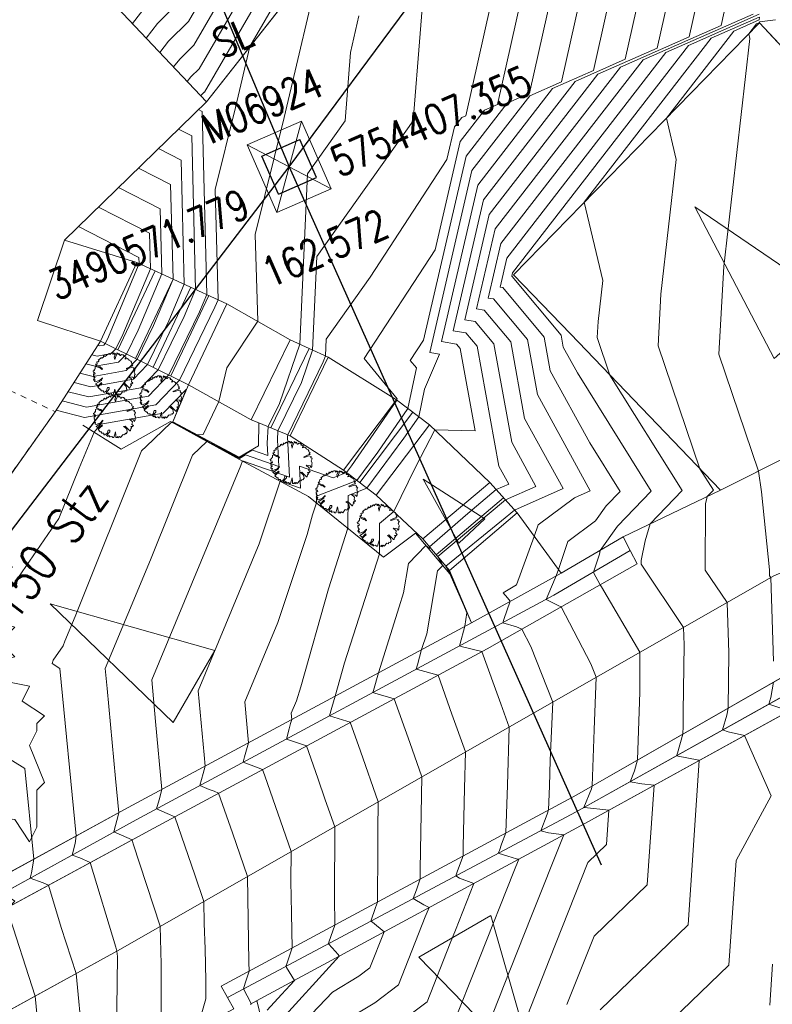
# Model space of a CAD drawing. Header units: metres. Extents: x 3490449 to 3490968, y 5754217 to 5754743.
# Tile 27 of 212: x 3490567 to 3490580, y 5754393 to 5754410. Entities that reach past the tile are written whole.
import ezdxf
from ezdxf.enums import TextEntityAlignment as Align

# ---------------------------------------------------------------- set-up
doc = ezdxf.new("R2010")
doc.units = ezdxf.units.M
doc.header["$LTSCALE"] = 0.25
doc.linetypes.add('Kartierung-07$0$AUSGEZOGEN', pattern=[0])
doc.linetypes.add('Kartierung-07$0$STRICHLINIE', pattern=[19.05, 12.7, -6.35])
for name, color, linetype, lineweight, true_color in [('Kartierung-07$0$$BRUCH', 7, 'Continuous', 18, 0x82563a), ('Kartierung-07$0$$HOEHEN_Haupt', 7, 'Continuous', 18, 0x82563a), ('Kartierung-07$0$$HOEHEN_Mittel', 7, 'Continuous', 18, 0x82563a), ('Kartierung-07$0$$P_INF_FL', 7, 'Kartierung-07$0$AUSGEZOGEN', 18, 0x82563a), ('Kartierung-07$0$$P_INF_H', 7, 'Kartierung-07$0$AUSGEZOGEN', 18, 0x82563a), ('Kartierung-07$0$$P_INF_NR', 7, 'Kartierung-07$0$AUSGEZOGEN', 18, 0x82563a), ('Kartierung-07$0$$P_INF_X', 7, 'Kartierung-07$0$AUSGEZOGEN', 18, 0x82563a), ('Kartierung-07$0$$P_INF_Y', 7, 'Continuous', 18, 0x82563a), ('Kartierung-07$0$$PKT_SL', 7, 'Continuous', 18, 0x82563a), ('Kartierung-07$0$B_Bau', 7, 'Continuous', 18, 0x82563a), ('Kartierung-07$0$B_Baum', 7, 'Continuous', 18, 0x82563a), ('Kartierung-07$0$B_Befestigt', 7, 'Continuous', 18, 0x82563a), ('Kartierung-07$0$B_Gelaendeknick', 7, 'Continuous', 18, 0x82563a), ('Kartierung-07$0$B_Haus_aus', 7, 'Kartierung-07$0$AUSGEZOGEN', 18, 0x82563a), ('Kartierung-07$0$B_Hecke', 7, 'Continuous', 18, 0x82563a), ('Kartierung-07$0$B_Mauer', 7, 'Kartierung-07$0$AUSGEZOGEN', 18, 0x82563a), ('Kartierung-07$0$B_Zaun', 7, 'Kartierung-07$0$AUSGEZOGEN', 18, 0x82563a), ('Kartierung-07$0$B_Zufahrt_Zugang', 7, 'Continuous', 18, 0x82563a), ('Kartierung-07$0$Hilfe_DGM', 7, 'Continuous', 18, 0x82563a), ('Kartierung-07$0$SYM_SL', 7, 'Kartierung-07$0$AUSGEZOGEN', 18, 0x82563a)]:
    doc.layers.add(name, color=color, linetype=linetype, lineweight=lineweight, true_color=true_color)
for name, color, linetype, true_color in [('Kartierung-07$0$B_MW-Leitung_Aus', 7, 'Continuous', 0x82563a), ('Kartierung-07$0$B_MW-Leitung_HA_Schrift_Aus', 7, 'Continuous', 0x82563a), ('Kartierung-07$0$B_Schachtschrift_MW_HA_Aus', 7, 'Continuous', 0x82563a)]:
    doc.layers.add(name, color=color, linetype=linetype, true_color=true_color)
doc.layers.add('Kartierung-07$0$B_MW-Schacht', color=7, linetype='Continuous')
doc.styles.add('Kartierung-07$0$STANDARD', font='romans.shx', dxfattribs={"width": 0.8})

# ---------------------------------------------------------------- blocks, each defined once
blk = doc.blocks.new('Kartierung-07$0$PKT_SL')
at = {"layer": 'Kartierung-07$0$SYM_SL'}
for p, q in [((-0.5, -0.5), (0.5, 0.5)), ((0.5, -0.5), (-0.5, 0.5)), ((0.5, 0.5), (-0.5, 0.5)), ((-0.5, 0.5), (-0.5, -0.5)), ((0.5, -0.5), (0.5, 0.5)), ((-0.5, -0.5), (0.5, -0.5))]:
    blk.add_line(p, q, dxfattribs=at)
at = {"layer": 'Kartierung-07$0$$P_INF_FL', "style": 'Kartierung-07$0$STANDARD'}
blk.add_attdef('CODE', text='', height=0.8, dxfattribs=at).set_placement((0, 1.7), align=Align.CENTER)
at = {"layer": 'Kartierung-07$0$$P_INF_H', "style": 'Kartierung-07$0$STANDARD'}
blk.add_attdef('H', text='', height=0.8, dxfattribs=at).set_placement((0, -1.4), align=Align.CENTER)
at = {"layer": 'Kartierung-07$0$$P_INF_NR', "style": 'Kartierung-07$0$STANDARD'}
blk.add_attdef('NR', text='', height=0.8, dxfattribs=at).set_placement((0, 0.7), align=Align.CENTER)
at = {"layer": 'Kartierung-07$0$$P_INF_X', "style": 'Kartierung-07$0$STANDARD'}
blk.add_attdef('X', text='', height=0.8, dxfattribs=at).set_placement((-0.9, -0.4), align=Align.RIGHT)
blk.add_attdef('Y', (0.7, -0.4), '', height=0.8, dxfattribs=at)
blk = doc.blocks.new('Kartierung-07$0$Zugang')
at = {"layer": 'Kartierung-07$0$B_Zufahrt_Zugang'}
for p, q in [((-0.3, -1.2), (0, 0)), ((0, 0), (0.3, -1.2)), ((-0.3, -1.2), (0.3, -1.2))]:
    blk.add_line(p, q, dxfattribs=at)
blk = doc.blocks.new('Kartierung-07$0$Zufahrt')
at = {"layer": 'Kartierung-07$0$B_Zufahrt_Zugang'}
for p, q in [((-0.7, -2.8), (0, 0)), ((0, 0), (0.7, -2.8)), ((-0.7, -2.8), (0.7, -2.8))]:
    blk.add_line(p, q, dxfattribs=at)
blk = doc.blocks.new('Kartierung-07$0$Hecke')
at = {"layer": 'Kartierung-07$0$B_Hecke'}
blk.add_lwpolyline([(-0.447, -0.197), (-0.472, -0.185), (-0.46, -0.147), (-0.472, -0.147), (-0.485, -0.16), (-0.497, -0.135), (-0.485, -0.122), (-0.485, -0.11), (-0.46, -0.085), (-0.485, -0.085), (-0.497, -0.06), (-0.485, -0.06), (-0.497, -0.035), (-0.497, -0.01), (-0.485, 0.003), (-0.485, -0.01), (-0.472, -0.01), (-0.46, 0.003), (-0.472, 0.04), (-0.497, 0.028), (-0.51, 0.065), (-0.472, 0.09), (-0.485, 0.103), (-0.46, 0.115), (-0.46, 0.14), (-0.46, 0.165), (-0.435, 0.178), (-0.36, 0.14), (-0.347, 0.153), (-0.297, 0.103), (-0.285, 0.115), (-0.335, 0.165), (-0.36, 0.165), (-0.435, 0.203), (-0.447, 0.228), (-0.422, 0.228), (-0.41, 0.24), (-0.422, 0.278), (-0.41, 0.29), (-0.385, 0.29), (-0.372, 0.303), (-0.372, 0.328), (-0.385, 0.328), (-0.322, 0.378), (-0.322, 0.39), (-0.297, 0.378), (-0.26, 0.403), (-0.26, 0.428), (-0.247, 0.44), (-0.222, 0.415), (-0.185, 0.44), (-0.197, 0.465), (-0.185, 0.465), (-0.16, 0.453), (-0.135, 0.478), (-0.122, 0.49), (-0.097, 0.465), (-0.085, 0.49), (-0.072, 0.503), (-0.035, 0.503), (-0.035, 0.465), (-0.022, 0.478), (0.003, 0.503), (0.003, 0.478), (0.015, 0.465), (0.028, 0.49), (0.028, 0.478), (0.003, 0.403), (0.015, 0.34), (0.028, 0.39), (0.065, 0.478), (0.065, 0.503), (0.09, 0.49), (0.09, 0.478), (0.103, 0.465), (0.115, 0.49), (0.128, 0.465), (0.14, 0.44), (0.153, 0.44), (0.178, 0.465), (0.203, 0.453), (0.215, 0.453), (0.24, 0.428), (0.228, 0.415), (0.253, 0.415), (0.278, 0.403), (0.29, 0.39), (0.265, 0.365), (0.265, 0.353), (0.315, 0.365), (0.353, 0.34), (0.353, 0.328), (0.403, 0.303), (0.415, 0.278), (0.415, 0.253), (0.453, 0.24), (0.428, 0.215), (0.453, 0.19), (0.403, 0.178), (0.29, 0.128), (0.303, 0.115), (0.415, 0.153), (0.478, 0.14), (0.465, 0.115), (0.503, 0.09), (0.49, 0.078), (0.49, 0.065), (0.478, 0.04), (0.503, -0.022), (0.49, -0.035), (0.49, -0.097), (0.478, -0.122), (0.453, -0.085), (0.353, -0.072), (0.378, -0.097), (0.403, -0.11), (0.428, -0.135), (0.415, -0.197), (0.453, -0.222), (0.428, -0.247), (0.39, -0.247), (0.415, -0.285), (0.39, -0.297), (0.378, -0.347), (0.365, -0.347), (0.253, -0.235), (0.215, -0.247), (0.253, -0.272), (0.29, -0.31), (0.303, -0.385), (0.278, -0.422), (0.253, -0.41), (0.24, -0.447), (0.203, -0.435), (0.14, -0.51), (0.115, -0.485), (0.078, -0.522), (0.078, -0.485), (0.053, -0.51), (0.028, -0.51), (0.028, -0.46), (0.015, -0.372), (-0.022, -0.51), (-0.047, -0.51), (-0.072, -0.485), (-0.11, -0.497), (-0.135, -0.497), (-0.122, -0.472), (-0.147, -0.46), (-0.16, -0.485), (-0.197, -0.46), (-0.122, -0.372), (-0.122, -0.335), (-0.16, -0.335), (-0.185, -0.41), (-0.235, -0.447), (-0.26, -0.447), (-0.26, -0.41), (-0.31, -0.41), (-0.322, -0.397), (-0.322, -0.372), (-0.347, -0.372), (-0.397, -0.322), (-0.347, -0.272), (-0.297, -0.235), (-0.31, -0.21), (-0.397, -0.297), (-0.41, -0.272), (-0.447, -0.247), (-0.31, -0.16), (-0.31, -0.135), (-0.285, -0.11), (-0.285, -0.097), (-0.36, -0.172), (-0.385, -0.172), (-0.447, -0.197)], dxfattribs=at)
blk = doc.blocks.new('Kartierung-07$0$B_Baum')
at = {"layer": 'Kartierung-07$0$B_Baum'}
blk.add_lwpolyline([(-0.4417, -0.1918), (-0.4667, -0.1793), (-0.4542, -0.1418), (-0.4667, -0.1418), (-0.4792, -0.1543), (-0.4917, -0.1293), (-0.4792, -0.1168), (-0.4792, -0.1043), (-0.4542, -0.0793), (-0.4792, -0.0793), (-0.4917, -0.0543), (-0.4792, -0.0543), (-0.4917, -0.0293), (-0.4917, -0.0043), (-0.4792, 0.0082), (-0.4792, -0.0043), (-0.4667, -0.0043), (-0.4542, 0.0082), (-0.4667, 0.0457), (-0.4917, 0.0332), (-0.5042, 0.0707), (-0.4667, 0.0957), (-0.4792, 0.1082), (-0.4542, 0.1207), (-0.4542, 0.1457), (-0.4542, 0.1707), (-0.4292, 0.1832), (-0.3542, 0.1457), (-0.3417, 0.1582), (-0.2917, 0.1082), (-0.2792, 0.1207), (-0.3292, 0.1707), (-0.3542, 0.1707), (-0.4292, 0.2082), (-0.4417, 0.2332), (-0.4167, 0.2332), (-0.4042, 0.2457), (-0.4167, 0.2832), (-0.4042, 0.2957), (-0.3792, 0.2957), (-0.3667, 0.3082), (-0.3667, 0.3332), (-0.3792, 0.3332), (-0.3167, 0.3832), (-0.3167, 0.3957), (-0.2917, 0.3832), (-0.2542, 0.4082), (-0.2542, 0.4332), (-0.2417, 0.4457), (-0.2167, 0.4207), (-0.1792, 0.4457), (-0.1917, 0.4707), (-0.1792, 0.4707), (-0.1542, 0.4582), (-0.1292, 0.4832), (-0.1167, 0.4957), (-0.0917, 0.4707), (-0.0792, 0.4957), (-0.0667, 0.5082), (-0.0292, 0.5082), (-0.0292, 0.4707), (-0.0167, 0.4832), (0.0083, 0.5082), (0.0083, 0.4832), (0.0208, 0.4707), (0.0333, 0.4957), (0.0333, 0.4832), (0.0083, 0.4082), (0.0208, 0.3457), (0.0333, 0.3957), (0.0708, 0.4832), (0.0708, 0.5082), (0.0958, 0.4957), (0.0958, 0.4832), (0.1083, 0.4707), (0.1208, 0.4957), (0.1333, 0.4707), (0.1458, 0.4457), (0.1583, 0.4457), (0.1833, 0.4707), (0.2083, 0.4582), (0.2208, 0.4582), (0.2458, 0.4332), (0.2333, 0.4207), (0.2583, 0.4207), (0.2833, 0.4082), (0.2958, 0.3957), (0.2708, 0.3707), (0.2708, 0.3582), (0.3208, 0.3707), (0.3583, 0.3457), (0.3583, 0.3332), (0.4083, 0.3082), (0.4208, 0.2832), (0.4208, 0.2582), (0.4583, 0.2457), (0.4333, 0.2207), (0.4583, 0.1957), (0.4083, 0.1832), (0.2958, 0.1332), (0.3083, 0.1207), (0.4208, 0.1582), (0.4833, 0.1457), (0.4708, 0.1207), (0.5083, 0.0957), (0.4958, 0.0832), (0.4958, 0.0707), (0.4833, 0.0457), (0.5083, -0.0168), (0.4958, -0.0293), (0.4958, -0.0918), (0.4833, -0.1168), (0.4583, -0.0793), (0.3583, -0.0668), (0.3833, -0.0918), (0.4083, -0.1043), (0.4333, -0.1293), (0.4208, -0.1918), (0.4583, -0.2168), (0.4333, -0.2418), (0.3958, -0.2418), (0.4208, -0.2793), (0.3958, -0.2918), (0.3833, -0.3418), (0.3708, -0.3418), (0.2583, -0.2293), (0.2208, -0.2418), (0.2583, -0.2668), (0.2958, -0.3043), (0.3083, -0.3793), (0.2833, -0.4168), (0.2583, -0.4043), (0.2458, -0.4418), (0.2083, -0.4293), (0.1458, -0.5043), (0.1208, -0.4793), (0.0833, -0.5168), (0.0833, -0.4793), (0.0583, -0.5043), (0.0333, -0.5043), (0.0333, -0.4543), (0.0208, -0.3668), (-0.0167, -0.5043), (-0.0417, -0.5043), (-0.0667, -0.4793), (-0.1042, -0.4918), (-0.1292, -0.4918), (-0.1167, -0.4668), (-0.1417, -0.4543), (-0.1542, -0.4793), (-0.1917, -0.4543), (-0.1167, -0.3668), (-0.1167, -0.3293), (-0.1542, -0.3293), (-0.1792, -0.4043), (-0.2292, -0.4418), (-0.2542, -0.4418), (-0.2542, -0.4043), (-0.3042, -0.4043), (-0.3167, -0.3918), (-0.3167, -0.3668), (-0.3417, -0.3668), (-0.3917, -0.3168), (-0.3417, -0.2668), (-0.2917, -0.2293), (-0.3042, -0.2043), (-0.3917, -0.2918), (-0.4042, -0.2668), (-0.4417, -0.2418), (-0.3042, -0.1543), (-0.3042, -0.1293), (-0.2792, -0.1043), (-0.2792, -0.0918), (-0.3542, -0.1668), (-0.3792, -0.1668), (-0.4417, -0.1918)], dxfattribs=at)

msp = doc.modelspace()

# ---------------------------------------------------------------- linework, layer by layer
at = {"layer": 'Kartierung-07$0$$BRUCH', "ltscale": 0.02}
for p, q in [((3490570.382, 5754408.454), (3490576.151, 5754415.775)), ((3490575.559, 5754405.533), (3490579.71, 5754409.784)), ((3490579.71, 5754409.784), (3490582.253, 5754407.056)), ((3490567.53, 5754404.764), (3490567.99, 5754406.115)), ((3490567.99, 5754406.115), (3490569.207, 5754405.741)), ((3490569.207, 5754405.741), (3490568.594, 5754404.412)), ((3490569.207, 5754405.741), (3490570.727, 5754405.045)), ((3490575.559, 5754405.533), (3490576.522, 5754404.537)), ((3490570.079, 5754403.678), (3490570.727, 5754405.045)), ((3490570.727, 5754405.045), (3490571.793, 5754404.437)), ((3490568.594, 5754404.412), (3490567.53, 5754404.764)), ((3490570.079, 5754403.678), (3490568.594, 5754404.412)), ((3490571.793, 5754404.437), (3490571.139, 5754403.086)), ((3490571.793, 5754404.437), (3490572.435, 5754404.142)), ((3490576.522, 5754404.537), (3490579.053, 5754401.897)), ((3490572.435, 5754404.142), (3490571.793, 5754402.815)), ((3490573.586, 5754403.421), (3490572.435, 5754404.142)), ((3490569.817, 5754403.05), (3490570.079, 5754403.678)), ((3490571.139, 5754403.086), (3490570.079, 5754403.678)), ((3490579.053, 5754401.897), (3490582.633, 5754403.697)), ((3490572.694, 5754402.235), (3490573.586, 5754403.421)), ((3490573.586, 5754403.421), (3490574.143, 5754403.003)), ((3490567.832, 5754403.223), (3490564.443, 5754398.446)), ((3490568.943, 5754402.593), (3490569.774, 5754403.059)), ((3490569.774, 5754403.059), (3490570.937, 5754402.418)), ((3490571.267, 5754403.035), (3490571.139, 5754403.086)), ((3490568.296, 5754402.997), (3490568.943, 5754402.593)), ((3490570.936, 5754402.454), (3490569.817, 5754403.05)), ((3490571.259, 5754402.644), (3490571.267, 5754403.035)), ((3490571.793, 5754402.815), (3490571.267, 5754403.035)), ((3490574.143, 5754403.003), (3490573.243, 5754401.816)), ((3490574.143, 5754403.003), (3490575.164, 5754402.029)), ((3490571.793, 5754402.815), (3490572.694, 5754402.235)), ((3490571.259, 5754402.644), (3490570.936, 5754402.454)), ((3490570.937, 5754402.418), (3490572.105, 5754401.794)), ((3490573.243, 5754401.816), (3490572.694, 5754402.235)), ((3490574.035, 5754401.078), (3490575.164, 5754402.029)), ((3490575.164, 5754402.029), (3490575.621, 5754401.514)), ((3490577.413, 5754401.111), (3490579.053, 5754401.897)), ((3490572.105, 5754401.794), (3490573.368, 5754400.769)), ((3490574.035, 5754401.078), (3490573.243, 5754401.816)), ((3490575.621, 5754401.514), (3490574.483, 5754400.54)), ((3490575.621, 5754401.514), (3490576.364, 5754400.498)), ((3490573.368, 5754400.769), (3490573.911, 5754401.174)), ((3490573.911, 5754401.174), (3490574.485, 5754400.487)), ((3490574.483, 5754400.54), (3490574.035, 5754401.078)), ((3490577.413, 5754401.111), (3490576.364, 5754400.498)), ((3490577.532, 5754400.879), (3490577.413, 5754401.111)), ((3490576.242, 5754400.125), (3490577.532, 5754400.879)), ((3490577.648, 5754400.653), (3490577.532, 5754400.879)), ((3490577.648, 5754400.653), (3490575.118, 5754399.223)), ((3490577.648, 5754400.653), (3490575.118, 5754399.223)), ((3490579.944, 5754400.448), (3490568.935, 5754394.155)), ((3490574.483, 5754400.54), (3490574.852, 5754399.66)), ((3490574.852, 5754399.66), (3490574.485, 5754400.487)), ((3490574.852, 5754399.66), (3490576.364, 5754400.498)), ((3490574.852, 5754399.66), (3490576.364, 5754400.498)), ((3490569.197, 5754396.336), (3490576.242, 5754400.125)), ((3490569.061, 5754396.541), (3490574.852, 5754399.66)), ((3490569.061, 5754396.541), (3490574.852, 5754399.66)), ((3490575.118, 5754399.223), (3490569.493, 5754396.197)), ((3490575.118, 5754399.223), (3490569.493, 5754396.197)), ((3490576.63, 5754396.758), (3490580.411, 5754398.925)), ((3490576.63, 5754396.758), (3490580.411, 5754398.925)), ((3490580.508, 5754398.646), (3490576.616, 5754396.469)), ((3490580.665, 5754398.424), (3490576.764, 5754396.275)), ((3490570.628, 5754393.527), (3490576.63, 5754396.758)), ((3490570.628, 5754393.527), (3490576.63, 5754396.758)), ((3490564.182, 5754393.876), (3490569.061, 5754396.541)), ((3490564.182, 5754393.876), (3490569.061, 5754396.541)), ((3490570.735, 5754393.336), (3490576.616, 5754396.469)), ((3490563.943, 5754393.444), (3490569.197, 5754396.336)), ((3490576.764, 5754396.275), (3490571.229, 5754393.28)), ((3490569.493, 5754396.197), (3490564.057, 5754393.245)), ((3490569.493, 5754396.197), (3490564.057, 5754393.245)), ((3490568.935, 5754394.155), (3490564.979, 5754391.979)), ((3490570.735, 5754393.336), (3490570.628, 5754393.527)), ((3490570.842, 5754393.144), (3490570.735, 5754393.336)), ((3490571.126, 5754393.222), (3490571.229, 5754393.28))]:
    msp.add_line(p, q, dxfattribs=at)
at = {"layer": 'Kartierung-07$0$$HOEHEN_Haupt', "ltscale": 0.02}
for points in [[(3490580.182, 5754433.484), (3490580.118, 5754433.383), (3490580.025, 5754433.237), (3490579.803, 5754432.886), (3490578.072, 5754427.781), (3490577.876, 5754427.479), (3490577.567, 5754427.036), (3490576.557, 5754424.893), (3490576.212, 5754424.4), (3490574.688, 5754421.321), (3490574.61, 5754421.21), (3490574.475, 5754421.02), (3490574.305, 5754420.778), (3490574.204, 5754418.291), (3490574.06, 5754417.573), (3490574.045, 5754416.075), (3490570.169, 5754409.409), (3490570.168, 5754409.409), (3490569.931, 5754409.173), (3490569.931, 5754409.173), (3490569.828, 5754409.04)], [(3490571.548, 5754392.851), (3490572.622, 5754394.034), (3490572.606, 5754394.06), (3490572.503, 5754394.175), (3490572.44, 5754394.244), (3490572.449, 5754394.27), (3490572.547, 5754394.56), (3490572.54, 5754395.029), (3490572.546, 5754396.219), (3490572.387, 5754396.675), (3490572.259, 5754397.04), (3490572.069, 5754397.583), (3490571.868, 5754397.65), (3490571.73, 5754397.698), (3490571.779, 5754397.873), (3490571.802, 5754397.959), (3490571.821, 5754398.028), (3490571.811, 5754398.135), (3490571.899, 5754398.345), (3490571.976, 5754398.577), (3490572.441, 5754400.234), (3490572.768, 5754401.256), (3490572.77, 5754401.807), (3490573.09, 5754401.933), (3490573.714, 5754402.776), (3490573.964, 5754403.138), (3490574.062, 5754403.604), (3490574.315, 5754404.196), (3490574.149, 5754404.222), (3490574.86, 5754407.291), (3490575.836, 5754408.552), (3490576.371, 5754408.788), (3490577.449, 5754413.613)], [(3490575.068, 5754392.698), (3490575.336, 5754393.375), (3490575.395, 5754393.525), (3490575.867, 5754394.715), (3490576.408, 5754396.082), (3490576.15, 5754396.113), (3490576.021, 5754396.152), (3490576.128, 5754396.431), (3490576.154, 5754396.502), (3490576.167, 5754396.903), (3490576.181, 5754397.34), (3490576.223, 5754398.321), (3490575.854, 5754399.262), (3490575.701, 5754399.552), (3490575.614, 5754399.594), (3490575.381, 5754399.662), (3490575.4, 5754399.716), (3490575.508, 5754400.023), (3490575.46, 5754400.082), (3490575.39, 5754400.168), (3490575.61, 5754400.298), (3490575.913, 5754401.114), (3490575.98, 5754401.313), (3490576.591, 5754401.768), (3490576.857, 5754401.886), (3490575.966, 5754403.51), (3490575.797, 5754404.441), (3490575.225, 5754405.126), (3490575.136, 5754405.14), (3490575.349, 5754406.06), (3490577.748, 5754409.16), (3490579.063, 5754409.74), (3490579.27, 5754410.668)], [(3490572.953, 5754409.901), (3490572.814, 5754409.283), (3490572.722, 5754408.13), (3490572.088, 5754407.236), (3490571.958, 5754404.361), (3490571.612, 5754403.362), (3490571.421, 5754402.97), (3490571.408, 5754402.692), (3490571.418, 5754402.484), (3490571.159, 5754402.574), (3490570.936, 5754402.442), (3490570.569, 5754402.637), (3490570.368, 5754402.744), (3490570.351, 5754402.753), (3490569.808, 5754403.04), (3490569.803, 5754403.043), (3490569.798, 5754403.046), (3490569.784, 5754403.033), (3490569.365, 5754402.636), (3490569.287, 5754402.563), (3490568.165, 5754399.765), (3490567.994, 5754399.35), (3490567.963, 5754399.273), (3490567.794, 5754399.027), (3490567.777, 5754398.973), (3490567.911, 5754398.889), (3490568.186, 5754396.063), (3490568.165, 5754395.936), (3490568.115, 5754395.74), (3490568.244, 5754395.695), (3490568.423, 5754395.616), (3490568.852, 5754394.185), (3490568.873, 5754394.121), (3490568.882, 5754394.028), (3490568.861, 5754392.285)], [(3490579.95, 5754399.011), (3490579.9, 5754400.423), (3490579.879, 5754400.454), (3490579.88, 5754400.553), (3490579.746, 5754401.869), (3490579.697, 5754402.221), (3490579.028, 5754404.193), (3490579.107, 5754405.673), (3490579.549, 5754409.519), (3490579.53, 5754409.599), (3490579.66, 5754409.768), (3490579.71, 5754409.79), (3490579.71, 5754409.799), (3490579.979, 5754409.834)], [(3490569.573, 5754407.663), (3490569.955, 5754407.469), (3490570.008, 5754405.374), (3490569.747, 5754404.754), (3490569.389, 5754404.019), (3490569.152, 5754403.772), (3490568.432, 5754403.644), (3490568.148, 5754403.717)], [(3490567.794, 5754399.027), (3490567.794, 5754399.027)], [(3490580.121, 5754398.202), (3490579.868, 5754398.288), (3490579.901, 5754398.4), (3490579.945, 5754398.658)], [(3490579.883, 5754393.208), (3490579.93, 5754393.902)]]:
    msp.add_lwpolyline(points, dxfattribs=at)
at = {"layer": 'Kartierung-07$0$$HOEHEN_Mittel', "ltscale": 0.02}
for points in [[(3490569.134, 5754409.772), (3490569.368, 5754410.073), (3490569.368, 5754410.073), (3490569.902, 5754410.603), (3490569.902, 5754410.603), (3490573.157, 5754416.202), (3490573.178, 5754418.331), (3490573.23, 5754418.59), (3490573.297, 5754420.215), (3490573.55, 5754420.945), (3490573.748, 5754421.406), (3490574.778, 5754424.923), (3490575.045, 5754425.463), (3490575.071, 5754425.499), (3490576.389, 5754428.296), (3490576.424, 5754428.346), (3490576.446, 5754428.38), (3490576.822, 5754429.489), (3490577.995, 5754432.322), (3490578.346, 5754433.499), (3490578.259, 5754434.225), (3490578.318, 5754434.27)], [(3490569.365, 5754409.528), (3490569.556, 5754409.773), (3490569.556, 5754409.773), (3490569.99, 5754410.205), (3490569.991, 5754410.205), (3490573.453, 5754416.159), (3490573.472, 5754418.078), (3490573.555, 5754418.491), (3490573.66, 5754421.071), (3490573.727, 5754421.264), (3490573.78, 5754421.386), (3490574.052, 5754422.317), (3490575.434, 5754425.109), (3490575.566, 5754425.297), (3490576.782, 5754427.876), (3490576.908, 5754428.057), (3490576.988, 5754428.181), (3490578.354, 5754432.207), (3490578.798, 5754433.28), (3490578.931, 5754433.726), (3490578.898, 5754434.001), (3490578.92, 5754434.018)], [(3490579.539, 5754433.758), (3490579.521, 5754433.73), (3490579.495, 5754433.689), (3490579.433, 5754433.59), (3490577.53, 5754427.981), (3490577.392, 5754427.768), (3490577.175, 5754427.456), (3490576.062, 5754425.095), (3490575.823, 5754424.754), (3490574.141, 5754421.356), (3490574.111, 5754421.313), (3490574.058, 5754421.239), (3490573.992, 5754421.145), (3490573.879, 5754418.391), (3490573.766, 5754417.826), (3490573.749, 5754416.117), (3490570.08, 5754409.807), (3490570.079, 5754409.807), (3490569.744, 5754409.473), (3490569.744, 5754409.473), (3490569.597, 5754409.284)], [(3490580.826, 5754433.21), (3490580.715, 5754433.036), (3490580.556, 5754432.784), (3490580.174, 5754432.182), (3490578.614, 5754427.582), (3490578.36, 5754427.191), (3490577.96, 5754426.616), (3490577.053, 5754424.691), (3490576.601, 5754424.045), (3490575.235, 5754421.285), (3490575.109, 5754421.107), (3490574.893, 5754420.801), (3490574.619, 5754420.412), (3490574.528, 5754418.191), (3490574.353, 5754417.321), (3490574.341, 5754416.033), (3490570.258, 5754409.011), (3490570.257, 5754409.011), (3490570.119, 5754408.874), (3490570.119, 5754408.874), (3490570.059, 5754408.796)], [(3490581.469, 5754432.937), (3490581.312, 5754432.689), (3490581.086, 5754432.332), (3490580.545, 5754431.477), (3490579.156, 5754427.382), (3490578.843, 5754426.902), (3490578.353, 5754426.195), (3490577.548, 5754424.489), (3490576.99, 5754423.691), (3490575.781, 5754421.25), (3490575.608, 5754421.004), (3490575.31, 5754420.582), (3490574.932, 5754420.045), (3490574.852, 5754418.091), (3490574.647, 5754417.068), (3490574.636, 5754415.991), (3490570.347, 5754408.613), (3490570.346, 5754408.613), (3490570.307, 5754408.574), (3490570.307, 5754408.574), (3490570.29, 5754408.552)], [(3490574.932, 5754415.949), (3490571.115, 5754409.385), (3490570.874, 5754408.354), (3490570.532, 5754406.972), (3490570.579, 5754405.113), (3490570.525, 5754404.985), (3490569.925, 5754403.754), (3490569.528, 5754403.341), (3490568.323, 5754403.126), (3490567.848, 5754403.248)], [(3490571.128, 5754393.216), (3490571.131, 5754393.224), (3490571.137, 5754393.228), (3490571.133, 5754393.244), (3490571.007, 5754393.481), (3490571.038, 5754393.578), (3490571.104, 5754393.783), (3490571.099, 5754393.935), (3490571.075, 5754395.378), (3490570.821, 5754396.113), (3490570.588, 5754396.786), (3490570.51, 5754396.816), (3490570.429, 5754396.849), (3490570.27, 5754396.913), (3490570.327, 5754397.117), (3490570.361, 5754397.241), (3490570.343, 5754397.434), (3490570.244, 5754398.512), (3490571.274, 5754400.99), (3490571.626, 5754402.05), (3490571.968, 5754401.932), (3490571.95, 5754402.301), (3490572.522, 5754402.106), (3490572.747, 5754402.194), (3490572.831, 5754402.308), (3490573.593, 5754403.415), (3490573.599, 5754403.442), (3490573.041, 5754404.118), (3490574.241, 5754405.956), (3490574.664, 5754407.783), (3490575.071, 5754408.309), (3490575.294, 5754408.407), (3490576.675, 5754414.587)], [(3490571.409, 5754393.122), (3490571.648, 5754393.385), (3490571.865, 5754393.624), (3490571.733, 5754393.844), (3490571.724, 5754393.863), (3490571.726, 5754393.87), (3490571.754, 5754393.956), (3490571.82, 5754394.156), (3490571.826, 5754394.172), (3490571.816, 5754394.76), (3490571.808, 5754395.298), (3490571.81, 5754395.799), (3490571.366, 5754397.077), (3490571.329, 5754397.184), (3490571.226, 5754397.221), (3490571, 5754397.306), (3490571.025, 5754397.396), (3490571.091, 5754397.634), (3490571.027, 5754398.324), (3490571.586, 5754399.667), (3490572.079, 5754401.151), (3490572.172, 5754401.482), (3490572.238, 5754401.686), (3490572.238, 5754401.797), (3490572.919, 5754402.063), (3490573.273, 5754402.542), (3490573.778, 5754403.277), (3490573.923, 5754403.961), (3490573.818, 5754404.088), (3490574.043, 5754404.432), (3490574.762, 5754407.537), (3490575.453, 5754408.431), (3490575.832, 5754408.598), (3490577.085, 5754414.202)], [(3490571.458, 5754392.323), (3490572.507, 5754393.427), (3490572.952, 5754393.694), (3490573.138, 5754393.835), (3490573.379, 5754394.444), (3490573.186, 5754394.607), (3490573.156, 5754394.626), (3490573.235, 5754394.856), (3490573.268, 5754394.948), (3490573.272, 5754395.835), (3490573.273, 5754396.16), (3490573.281, 5754396.639), (3490572.981, 5754397.492), (3490572.809, 5754397.981), (3490572.753, 5754397.998), (3490572.46, 5754398.091), (3490572.498, 5754398.229), (3490572.552, 5754398.421), (3490572.71, 5754398.985), (3490573.299, 5754400.825), (3490573.3, 5754401.336), (3490573.543, 5754401.536), (3490573.91, 5754402.285), (3490574.233, 5754402.917), (3490574.916, 5754402.898), (3490574.664, 5754404.29), (3490574.601, 5754404.365), (3490574.347, 5754404.406), (3490574.958, 5754407.044), (3490576.218, 5754408.674), (3490576.909, 5754408.979), (3490577.813, 5754413.024)], [(3490572.27, 5754392.678), (3490573.221, 5754393.249), (3490573.621, 5754393.551), (3490574.074, 5754394.696), (3490574.137, 5754394.853), (3490574.048, 5754394.898), (3490573.872, 5754395.007), (3490573.923, 5754395.152), (3490573.99, 5754395.337), (3490573.99, 5754395.504), (3490574.017, 5754397.06), (3490573.812, 5754397.641), (3490573.549, 5754398.379), (3490573.222, 5754398.474), (3490573.19, 5754398.484), (3490573.2, 5754398.517), (3490573.282, 5754398.814), (3490573.633, 5754399.931), (3490573.707, 5754400.168), (3490573.792, 5754400.662), (3490573.937, 5754400.811), (3490574.085, 5754400.965), (3490574.145, 5754400.912), (3490574.147, 5754400.944), (3490574.75, 5754401.472), (3490575.27, 5754401.909), (3490575.481, 5754402.002), (3490575.314, 5754402.306), (3490574.947, 5754404.328), (3490574.757, 5754404.555), (3490574.544, 5754404.589), (3490575.056, 5754406.798), (3490576.601, 5754408.795), (3490577.448, 5754409.169), (3490578.178, 5754412.435)], [(3490573.491, 5754392.804), (3490574.103, 5754393.266), (3490574.495, 5754394.256), (3490574.581, 5754394.474), (3490574.894, 5754395.263), (3490574.653, 5754395.353), (3490574.589, 5754395.389), (3490574.618, 5754395.472), (3490574.711, 5754395.725), (3490574.714, 5754395.885), (3490574.734, 5754396.861), (3490574.752, 5754397.48), (3490574.524, 5754398.117), (3490574.289, 5754398.777), (3490573.943, 5754398.87), (3490573.92, 5754398.876), (3490573.941, 5754398.952), (3490574.012, 5754399.208), (3490574.097, 5754399.476), (3490574.28, 5754400.539), (3490574.367, 5754400.628), (3490574.327, 5754400.712), (3490574.284, 5754400.779), (3490574.427, 5754400.896), (3490575.424, 5754401.736), (3490575.94, 5754401.963), (3490575.531, 5754402.707), (3490575.23, 5754404.366), (3490574.913, 5754404.746), (3490574.741, 5754404.773), (3490575.154, 5754406.552), (3490576.983, 5754408.917), (3490577.986, 5754409.36), (3490578.542, 5754411.846)], [(3490574.585, 5754392.982), (3490574.915, 5754393.816), (3490574.988, 5754394), (3490575.568, 5754395.464), (3490575.651, 5754395.673), (3490575.612, 5754395.677), (3490575.466, 5754395.722), (3490575.305, 5754395.771), (3490575.323, 5754395.819), (3490575.361, 5754395.923), (3490575.432, 5754396.113), (3490575.459, 5754396.922), (3490575.487, 5754397.901), (3490575.347, 5754398.292), (3490575.029, 5754399.175), (3490574.679, 5754399.262), (3490574.65, 5754399.269), (3490574.656, 5754399.29), (3490574.742, 5754399.601), (3490574.777, 5754399.83), (3490574.66, 5754400.104), (3490574.605, 5754400.233), (3490574.484, 5754400.517), (3490574.42, 5754400.615), (3490575.36, 5754401.379), (3490575.578, 5754401.563), (3490576.398, 5754401.925), (3490575.748, 5754403.108), (3490575.514, 5754404.403), (3490575.069, 5754404.936), (3490574.939, 5754404.957), (3490575.252, 5754406.306), (3490577.366, 5754409.039), (3490578.525, 5754409.55), (3490578.906, 5754411.257)], [(3490569.616, 5754392.7), (3490569.62, 5754393.901), (3490569.604, 5754394.538), (3490569.148, 5754395.928), (3490569.127, 5754395.998), (3490568.859, 5754396.117), (3490568.822, 5754396.13), (3490568.899, 5754396.432), (3490568.903, 5754396.455), (3490568.847, 5754397.035), (3490568.706, 5754398.554), (3490568.676, 5754398.889), (3490569.437, 5754400.72), (3490570.146, 5754402.487), (3490570.391, 5754402.719), (3490570.761, 5754402.523), (3490570.937, 5754402.43), (3490571.043, 5754402.493), (3490571.601, 5754402.3), (3490571.58, 5754402.747), (3490571.587, 5754402.901), (3490571.983, 5754403.713), (3490572.173, 5754404.262), (3490572.244, 5754405.842), (3490573.87, 5754408.133), (3490574.104, 5754411.087)], [(3490566.03, 5754398.722), (3490567.892, 5754401.42), (3490568.236, 5754402.268), (3490568.486, 5754402.878), (3490568.601, 5754403.01), (3490569.654, 5754403.197), (3490570.04, 5754403.599), (3490569.815, 5754403.05), (3490569.816, 5754403.05), (3490570.224, 5754402.833), (3490570.326, 5754402.84), (3490570.591, 5754403.392), (3490570.728, 5754403.965), (3490571.248, 5754404.748), (3490571.205, 5754406.214), (3490571.693, 5754408.188), (3490571.693, 5754408.188), (3490572.338, 5754410.936)], [(3490570.291, 5754393.039), (3490570.371, 5754393.317), (3490570.372, 5754393.622), (3490570.359, 5754394.16), (3490570.346, 5754394.584), (3490570.34, 5754394.958), (3490570.184, 5754395.409), (3490569.848, 5754396.388), (3490569.717, 5754396.442), (3490569.54, 5754396.521), (3490569.582, 5754396.671), (3490569.631, 5754396.848), (3490569.525, 5754397.994), (3490569.46, 5754398.7), (3490570.962, 5754402.312), (3490570.988, 5754402.391), (3490571.785, 5754402.116), (3490571.752, 5754402.802), (3490571.753, 5754402.832), (3490572.353, 5754404.065), (3490572.388, 5754404.164), (3490572.401, 5754404.449), (3490573.142, 5754405.493), (3490574.439, 5754407.48), (3490574.566, 5754408.029), (3490574.688, 5754408.187), (3490574.756, 5754408.217), (3490575.171, 5754410.075)], [(3490579.602, 5754409.931), (3490578.13, 5754409.282), (3490575.447, 5754405.814), (3490575.334, 5754405.324), (3490575.381, 5754405.316), (3490576.08, 5754404.478), (3490576.183, 5754403.911), (3490576.848, 5754402.699), (3490577.362, 5754401.878), (3490577.126, 5754401.634), (3490576.946, 5754401.381), (3490576.479, 5754401.034), (3490576.319, 5754400.559), (3490576.279, 5754400.451), (3490576.203, 5754400.269), (3490576.111, 5754400.054), (3490576.313, 5754399.951), (3490576.363, 5754399.927), (3490576.869, 5754398.968), (3490576.958, 5754398.741), (3490576.92, 5754397.853), (3490576.89, 5754396.907), (3490576.876, 5754396.86), (3490576.749, 5754396.543), (3490576.761, 5754396.541), (3490577.169, 5754396.498), (3490577.129, 5754395.916), (3490576.818, 5754395.616), (3490576.165, 5754393.966), (3490575.802, 5754393.05)], [(3490579.705, 5754409.929), (3490578.513, 5754409.403), (3490575.545, 5754405.567), (3490575.531, 5754405.507), (3490575.537, 5754405.506), (3490576.363, 5754404.516), (3490576.4, 5754404.312), (3490576.639, 5754403.877), (3490577.885, 5754401.884), (3490577.314, 5754401.292), (3490577.021, 5754400.882), (3490577.012, 5754400.819), (3490576.911, 5754400.516), (3490576.911, 5754400.507), (3490577.025, 5754400.301), (3490577.047, 5754400.267), (3490577.694, 5754399.162), (3490577.691, 5754398.487), (3490577.654, 5754397.345), (3490577.601, 5754397.16), (3490577.529, 5754396.979), (3490577.726, 5754396.94), (3490577.932, 5754396.918), (3490577.817, 5754395.239), (3490576.921, 5754394.373), (3490576.463, 5754393.217)], [(3490577.024, 5754393.13), (3490578.506, 5754394.562), (3490578.695, 5754397.339), (3490578.69, 5754397.34), (3490578.309, 5754397.416), (3490578.326, 5754397.46), (3490578.417, 5754397.782), (3490578.422, 5754397.918), (3490578.423, 5754398.156), (3490578.439, 5754399.291), (3490578.429, 5754399.582), (3490577.713, 5754400.647), (3490577.713, 5754400.711), (3490577.78, 5754401.045), (3490577.866, 5754401.328), (3490578.409, 5754401.89), (3490577.189, 5754403.841), (3490576.974, 5754404.475), (3490576.988, 5754404.742), (3490577.068, 5754405.435), (3490576.753, 5754406.756), (3490578.895, 5754409.525), (3490579.707, 5754409.883)], [(3490577.126, 5754391.888), (3490579.194, 5754393.885), (3490579.315, 5754395.648), (3490579.911, 5754396.738), (3490579.459, 5754397.76), (3490579.183, 5754397.82), (3490579.088, 5754397.852), (3490579.161, 5754398.101), (3490579.181, 5754398.22), (3490579.195, 5754399.151), (3490579.164, 5754400.002), (3490578.796, 5754400.55), (3490578.802, 5754401.675), (3490578.815, 5754401.738), (3490578.831, 5754401.791), (3490578.933, 5754401.896), (3490578.704, 5754402.261), (3490578.001, 5754404.334), (3490578.047, 5754405.207), (3490578.308, 5754407.477), (3490578.141, 5754408.177), (3490579.278, 5754409.647), (3490579.708, 5754409.836), (3490579.709, 5754409.879)], [(3490570.247, 5754408.322), (3490570.311, 5754408.29), (3490570.388, 5754405.2), (3490570.266, 5754404.908), (3490569.747, 5754403.842), (3490569.403, 5754403.485), (3490568.36, 5754403.299), (3490567.948, 5754403.404)], [(3490570.874, 5754408.354), (3490570.874, 5754408.354)], [(3490569.91, 5754407.993), (3490570.133, 5754407.879), (3490570.198, 5754405.287), (3490570.006, 5754404.831), (3490569.568, 5754403.931), (3490569.277, 5754403.628), (3490568.396, 5754403.472), (3490568.048, 5754403.56)], [(3490569.237, 5754407.334), (3490569.778, 5754407.059), (3490569.818, 5754405.461), (3490569.488, 5754404.677), (3490569.211, 5754404.107), (3490569.027, 5754403.916), (3490568.469, 5754403.817), (3490568.249, 5754403.873)], [(3490568.9, 5754407.004), (3490569.6, 5754406.648), (3490569.627, 5754405.548), (3490569.229, 5754404.6), (3490569.032, 5754404.196), (3490568.901, 5754404.06), (3490568.505, 5754403.989), (3490568.349, 5754404.029)], [(3490568.563, 5754406.675), (3490569.422, 5754406.238), (3490569.437, 5754405.636), (3490568.97, 5754404.524), (3490568.853, 5754404.284), (3490568.776, 5754404.204), (3490568.541, 5754404.162), (3490568.449, 5754404.185)], [(3490568.226, 5754406.346), (3490569.244, 5754405.827), (3490569.247, 5754405.723), (3490568.711, 5754404.447), (3490568.674, 5754404.372), (3490568.65, 5754404.347), (3490568.578, 5754404.334), (3490568.549, 5754404.342)], [(3490567.293, 5754389.169), (3490567.508, 5754389.718), (3490567.851, 5754390.117), (3490568.142, 5754391.345), (3490568.177, 5754391.633), (3490568.253, 5754391.92), (3490568.288, 5754392.103), (3490568.294, 5754392.619), (3490568.182, 5754393.741), (3490567.934, 5754394.516), (3490567.719, 5754395.233), (3490567.629, 5754395.273), (3490567.408, 5754395.351), (3490567.431, 5754395.44), (3490567.468, 5754395.671), (3490567.319, 5754397.201), (3490565.842, 5754398.119)], [(3490567.129, 5754389.848), (3490567.289, 5754390.034), (3490567.424, 5754390.605), (3490567.535, 5754391.531), (3490567.638, 5754391.921), (3490567.573, 5754392.544), (3490567.492, 5754393.361), (3490567.016, 5754394.847)]]:
    msp.add_lwpolyline(points, dxfattribs=at)
at = {"layer": 'Kartierung-07$0$B_Bau', "ltscale": 0.02}
for points in [[(3490567.53, 5754404.764), (3490567.99, 5754406.115)], [(3490569.207, 5754405.741), (3490568.594, 5754404.412)], [(3490568.885, 5754404.268), (3490569.516, 5754405.6)], [(3490569.183, 5754404.121), (3490569.819, 5754405.461)], [(3490569.482, 5754403.973), (3490570.121, 5754405.322)], [(3490569.78, 5754403.826), (3490570.424, 5754405.184)], [(3490570.079, 5754403.678), (3490570.727, 5754405.045)], [(3490571.793, 5754404.437), (3490571.139, 5754403.086)], [(3490572.114, 5754404.289), (3490571.466, 5754402.952)], [(3490573.586, 5754403.421), (3490572.435, 5754404.142), (3490571.793, 5754402.815)], [(3490569.817, 5754403.05), (3490570.079, 5754403.678)], [(3490571.259, 5754402.644), (3490571.267, 5754403.035)], [(3490571.793, 5754402.815), (3490572.694, 5754402.235)]]:
    msp.add_lwpolyline(points, dxfattribs=at)
for points, elevation in [([(3490567.99, 5754406.115), (3490569.207, 5754405.741), (3490570.727, 5754405.045), (3490571.793, 5754404.437), (3490572.435, 5754404.142)], 163.47), ([(3490571.793, 5754402.815), (3490571.267, 5754403.035), (3490571.139, 5754403.086), (3490570.079, 5754403.678), (3490568.594, 5754404.412), (3490567.53, 5754404.764)], 162.276), ([(3490573.586, 5754403.421), (3490574.143, 5754403.003), (3490575.164, 5754402.029), (3490575.621, 5754401.514), (3490574.483, 5754400.54), (3490574.035, 5754401.078), (3490573.243, 5754401.816), (3490572.694, 5754402.235)], 162.204), ([(3490572.694, 5754402.235), (3490573.586, 5754403.421)], 162.231), ([(3490572.968, 5754402.026), (3490573.865, 5754403.212)], 162.204), ([(3490571.259, 5754402.644), (3490570.936, 5754402.454), (3490569.817, 5754403.05)], 162.587), ([(3490574.143, 5754403.003), (3490573.243, 5754401.816)], 161.903), ([(3490574.035, 5754401.078), (3490575.164, 5754402.029)], 161.882), ([(3490574.259, 5754400.809), (3490575.393, 5754401.771)], 162.204)]:
    msp.add_lwpolyline(points, dxfattribs=dict(at, elevation=elevation))
at = {"layer": 'Kartierung-07$0$B_Befestigt', "ltscale": 0.02}
for points in [[(3490577.413, 5754401.111), (3490579.053, 5754401.897), (3490582.633, 5754403.697), (3490585.193, 5754404.685), (3490592.565, 5754407.69), (3490597.254, 5754409.566), (3490603.046, 5754411.611), (3490608.322, 5754413.492), (3490612.226, 5754414.659), (3490613.795, 5754415.126)], [(3490575.559, 5754405.533), (3490576.522, 5754404.537)], [(3490576.522, 5754404.537), (3490579.053, 5754401.897)], [(3490570.937, 5754402.418), (3490572.105, 5754401.794)], [(3490572.105, 5754401.794), (3490573.368, 5754400.769), (3490573.911, 5754401.174), (3490574.485, 5754400.487)], [(3490575.621, 5754401.514), (3490576.364, 5754400.498)], [(3490577.532, 5754400.879), (3490577.413, 5754401.111), (3490576.364, 5754400.498)], [(3490577.648, 5754400.653), (3490577.532, 5754400.879)], [(3490577.648, 5754400.653), (3490575.118, 5754399.223), (3490569.493, 5754396.197), (3490564.057, 5754393.245), (3490563.943, 5754393.444)], [(3490563.943, 5754393.444), (3490563.848, 5754393.611), (3490564.182, 5754393.876), (3490569.061, 5754396.541), (3490574.852, 5754399.66), (3490576.364, 5754400.498)], [(3490570.735, 5754393.336), (3490570.628, 5754393.527), (3490576.63, 5754396.758), (3490580.411, 5754398.925), (3490581.21, 5754399.307), (3490583.323, 5754400.412)], [(3490574.483, 5754400.54), (3490574.852, 5754399.66)], [(3490574.852, 5754399.66), (3490574.485, 5754400.487)], [(3490583.552, 5754399.968), (3490581.433, 5754398.852), (3490580.665, 5754398.424), (3490576.764, 5754396.275), (3490571.229, 5754393.28), (3490571.225, 5754393.278)], [(3490563.008, 5754389.219), (3490566.259, 5754391.328), (3490568.082, 5754392.112), (3490568.853, 5754392.077), (3490570.842, 5754393.144), (3490570.735, 5754393.336)]]:
    msp.add_lwpolyline(points, dxfattribs=at)
for points, elevation in [([(3490575.559, 5754405.533), (3490579.71, 5754409.784), (3490582.253, 5754407.056)], 161.286), ([(3490568.296, 5754402.997), (3490568.943, 5754402.593), (3490569.774, 5754403.059), (3490570.937, 5754402.418)], 162.625), ([(3490571.126, 5754393.222), (3490571.229, 5754393.28)], 162.202)]:
    msp.add_lwpolyline(points, dxfattribs=dict(at, elevation=elevation))
at = {"layer": 'Kartierung-07$0$B_Gelaendeknick', "ltscale": 0.02}
for points, elevation in [([(3490608.747, 5754412.044), (3490603.594, 5754410.022), (3490597.852, 5754407.96), (3490593.063, 5754405.999), (3490585.848, 5754403.035), (3490579.944, 5754400.448), (3490568.935, 5754394.155), (3490564.979, 5754391.979), (3490562.105, 5754390.502)], 157.369), ([(3490563.943, 5754393.444), (3490569.197, 5754396.336), (3490576.242, 5754400.125), (3490577.532, 5754400.879)], 163.09), ([(3490583.421, 5754400.224), (3490581.39, 5754399.123), (3490580.508, 5754398.646), (3490576.616, 5754396.469)], 160.598), ([(3490570.735, 5754393.336), (3490576.616, 5754396.469)], 162.238)]:
    msp.add_lwpolyline(points, dxfattribs=dict(at, elevation=elevation))
at = {"layer": 'Kartierung-07$0$B_Haus_aus', "linetype": 'Kartierung-07$0$STRICHLINIE', "ltscale": 0.02, "flags": 128}
msp.add_lwpolyline([(3490564.443, 5754398.446), (3490567.832, 5754403.223), (3490558.061, 5754407.77), (3490554.673, 5754402.993), (3490564.443, 5754398.446)], dxfattribs=at)
at = {"layer": 'Kartierung-07$0$B_Mauer', "ltscale": 0.02}
for points, elevation in [([(3490571.229, 5754393.28), (3490571.239, 5754393.265)], 162.184), ([(3490571.239, 5754393.265), (3490571.455, 5754392.349), (3490571.656, 5754390.738), (3490571.79, 5754389.351), (3490571.751, 5754388.29)], 162.155)]:
    msp.add_lwpolyline(points, dxfattribs=dict(at, elevation=elevation))
at = {"layer": 'Kartierung-07$0$B_MW-Leitung_Aus', "ltscale": 0.02}
for p, q in [((3490571.779, 5754407.355), (3490588.289, 5754429.666)), ((3490562.138, 5754394.733), (3490571.779, 5754407.355)), ((3490571.779, 5754407.355), (3490577.038, 5754395.578))]:
    msp.add_line(p, q, dxfattribs=at)
at = {"layer": 'Kartierung-07$0$B_MW-Schacht', "ltscale": 0.02}
for p, q in [((3490571.318, 5754407.536, 162.572), (3490571.96, 5754407.816, 162.572)), ((3490572.24, 5754407.175, 162.572), (3490571.96, 5754407.816, 162.572)), ((3490571.599, 5754406.894, 162.572), (3490571.318, 5754407.536, 162.572)), ((3490571.599, 5754406.894, 162.572), (3490572.24, 5754407.175, 162.572))]:
    msp.add_line(p, q, dxfattribs=at)
at = {"layer": 'Kartierung-07$0$B_Schachtschrift_MW_HA_Aus', "ltscale": 0.02}
msp.add_lwpolyline([(3490569.21, 5754413.487), (3490571.779, 5754407.355)], dxfattribs=at)
at = {"layer": 'Kartierung-07$0$B_Zaun', "ltscale": 0.02}
msp.add_lwpolyline([(3490570.382, 5754408.454), (3490576.151, 5754415.775), (3490577.23, 5754417.36), (3490582.705, 5754424.596), (3490587.047, 5754430.562), (3490579.288, 5754433.865), (3490572.496, 5754436.7), (3490571.615, 5754440.431)], dxfattribs=at)
at = {"layer": 'Kartierung-07$0$Hilfe_DGM', "ltscale": 0.02}
msp.add_lwpolyline([(3490542.74, 5754388.813), (3490544.515, 5754391.357), (3490548.355, 5754394.901), (3490548.207, 5754400.434), (3490550.536, 5754401.183), (3490551.271, 5754402.42), (3490553.321, 5754405.06), (3490553.408, 5754405.011), (3490553.974, 5754404.75), (3490554.061, 5754404.701), (3490554.678, 5754404.389), (3490554.774, 5754404.416), (3490557.661, 5754403.653), (3490558.744, 5754402.396), (3490561.064, 5754400.019), (3490561.305, 5754399.907), (3490564.29, 5754398.518), (3490564.443, 5754398.446), (3490567.832, 5754403.223), (3490568.594, 5754404.412), (3490567.53, 5754404.764), (3490567.99, 5754406.115), (3490570.382, 5754408.454), (3490565.031, 5754414.106)], dxfattribs=at)

# ---------------------------------------------------------------- block references
at = {"layer": 'Kartierung-07$0$$PKT_SL'}
ref = msp.add_blockref('Kartierung-07$0$PKT_SL', (3490571.779, 5754407.355, 162.572), dxfattribs=dict(at, yscale=1.249999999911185, rotation=23.5909509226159))
ref.add_attrib('Y', '5754407.355', (3490572.621, 5754407.177, 162.572), dxfattribs={"layer": 'Kartierung-07$0$$P_INF_Y', "height": 0.5, "rotation": 23.591, "style": 'Kartierung-07$0$STANDARD', "width": 0.8})
ref.add_attrib('X', '3490571.779', dxfattribs={"layer": 'Kartierung-07$0$$P_INF_X', "height": 0.5, "rotation": 23.591, "style": 'Kartierung-07$0$STANDARD', "width": 0.8}).set_placement((3490571.155, 5754406.537, 162.572), align=Align.RIGHT)
ref.add_attrib('H', '162.572', dxfattribs={"layer": 'Kartierung-07$0$$P_INF_H', "height": 0.5, "rotation": 23.591, "style": 'Kartierung-07$0$STANDARD', "width": 0.8}).set_placement((3490572.48, 5754405.752, 162.572), align=Align.CENTER)
ref.add_attrib('CODE', 'SL', dxfattribs={"layer": 'Kartierung-07$0$$P_INF_FL', "height": 0.5, "rotation": 23.591, "style": 'Kartierung-07$0$STANDARD', "width": 0.8}).set_placement((3490570.929, 5754409.303, 162.572), align=Align.CENTER)
ref.add_attrib('NR', 'M06924', dxfattribs={"layer": 'Kartierung-07$0$$P_INF_NR', "height": 0.5, "rotation": 23.591, "style": 'Kartierung-07$0$STANDARD', "width": 0.8}).set_placement((3490571.429, 5754408.157, 162.572), align=Align.CENTER)
at = {"layer": 'Kartierung-07$0$B_Baum', "xscale": 10, "yscale": 10, "zscale": 10}
msp.add_blockref('Kartierung-07$0$B_Baum', (3490562.565, 5754397.131, 320.159), dxfattribs=at)
at = {"layer": 'Kartierung-07$0$B_Hecke', "ltscale": 0.02}
for p, xscale, yscale, zscale in [((3490568.826, 5754403.863), 0.7000000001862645, 0.7000000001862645, 0.7000000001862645), ((3490569.612, 5754403.475), 0.7000000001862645, 0.7000000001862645, 0.7000000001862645), ((3490568.835, 5754403.145), 0.7000000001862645, 0.7000000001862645, 0.7000000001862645), ((3490571.816, 5754402.368), 0.7000000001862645, 0.7000000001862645, 0.7000000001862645), ((3490572.582, 5754401.875), 0.7, 0.7, 0.7), ((3490573.284, 5754401.308), 0.7, 0.7, 0.7)]:
    msp.add_blockref('Kartierung-07$0$Hecke', p, dxfattribs=dict(at, xscale=xscale, yscale=yscale, zscale=zscale))
at = {"layer": 'Kartierung-07$0$B_Zufahrt_Zugang', "ltscale": 0.02}
for name, p, rotation in [('Kartierung-07$0$Zufahrt', (3490578.62, 5754406.678), 41.64527184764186), ('Kartierung-07$0$Zugang', (3490574.038, 5754402.083), 43.18763958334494), ('Kartierung-07$0$Zufahrt', (3490567.745, 5754399.981), 60.09004632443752), ('Kartierung-07$0$Zufahrt', (3490575.976, 5754391.946), 210.1039895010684)]:
    msp.add_blockref(name, p, dxfattribs=dict(at, rotation=rotation))

# ---------------------------------------------------------------- texts
at = {"layer": 'Kartierung-07$0$B_MW-Leitung_HA_Schrift_Aus', "ltscale": 0.02, "style": 'Kartierung-07$0$STANDARD', "width": 0.8}
msp.add_text('DN 150 Stz', height=0.625, rotation=52.8497, dxfattribs=at).set_placement((3490566.381, 5754398.631))

doc.saveas('drawing.dxf')
